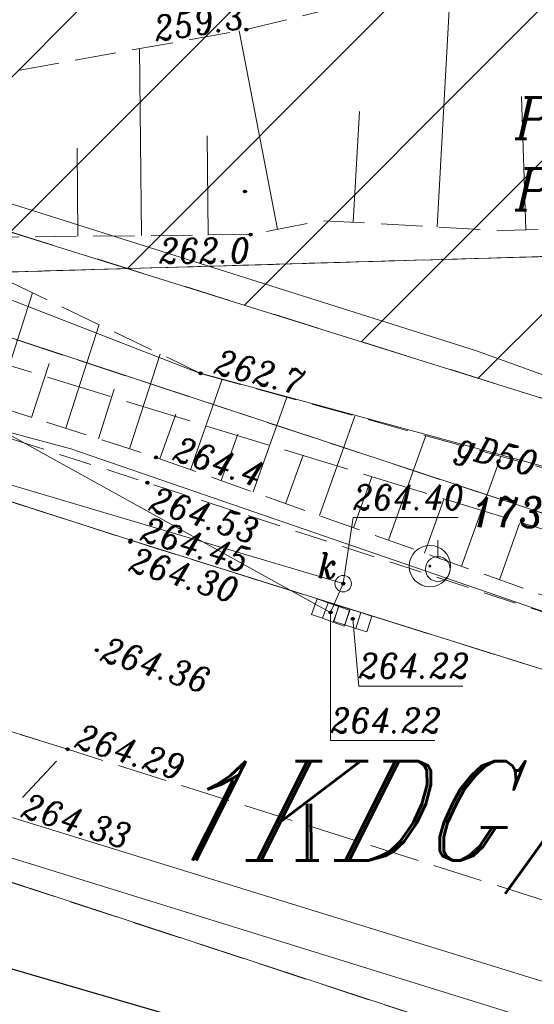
# Model space of a CAD drawing. Header units: metres. Extents: x 7435600 to 7436400, y 5537603 to 5538250.
# Tile 13 of 43: x 7435892 to 7435907, y 5537958 to 5537988. Entities that reach past the tile are written whole.
import ezdxf
from ezdxf.enums import TextEntityAlignment as Align

# ---------------------------------------------------------------- set-up
doc = ezdxf.new("R2010")
doc.units = ezdxf.units.M
doc.header["$MEASUREMENT"] = 0
for name, pattern in [('1.4_1.4', [2.8, 1.4, -1.4]), ('1.5_0.5', [2, 1.5, -0.5]), ('218-500', [1, 0.5, -0.5]), ('219-500', [0]), ('mz1.0_0.5', [1.5, 1, -0.5]), ('mz1.25_0.5', [1.75, 1.25, -0.5]), ('mz2.0_0.5', [2.5, 2, -0.5])]:
    doc.linetypes.add(name, pattern=pattern)
doc.layers.get('0').update_dxf_attribs({"color": 2, "linetype": 'CONTINUOUS', "lineweight": 5})
doc.layers.add('!ramka', color=2, linetype='CONTINUOUS', lineweight=0)
doc.layers.add('BUIB02_02', color=7, linetype='CONTINUOUS', lineweight=0)
for name, color, linetype in [('000 Inne (niezydentyfikowane)', 7, 'CONTINUOUS'), ('121-Punkt osnowy szczegółowej', 7, 'CONTINUOUS'), ('131-Punkt osnowy pomiarowej', 7, 'CONTINUOUS'), ('131-Punkt osnowy pomiarowej-Atr103', 7, 'CONTINUOUS'), ('140-Punkty robocze', 7, 'CONTINUOUS'), ('209-Opis konturu klasyfikacyjnego', 7, 'CONTINUOUS'), ('210-Oznaczenie użytku', 7, 'CONTINUOUS'), ('217-Granica konturu klasyfikcyjnego', 7, 'CONTINUOUS'), ('218-Granica użytku', 7, 'CONTINUOUS'), ('219-Linia granicy', 7, 'CONTINUOUS'), ('312-Budynek (powierzchnia)', 7, 'CONTINUOUS'), ('403-Punkt określonej wysokości', 7, 'CONTINUOUS'), ('995-Tekst dodatkowy duży', 7, 'CONTINUOUS'), ('chodnik (powierzchnia)', 7, 'CONTINUOUS'), ('jezdnia (powierzchnia)', 7, 'CONTINUOUS'), ('kratka ściekowa (punkt)', 7, 'CONTINUOUS'), ('krawężnik (linia)', 7, 'CONTINUOUS'), ('Miejsce błędu lub ostrzeżenia po kontroli', 7, 'CONTINUOUS'), ('ogrodzenie trwałe (linia)', 7, 'CONTINUOUS'), ('przewód gazowy (linia)', 7, 'CONTINUOUS'), ('przewód gazowy (linia)-Atr1', 7, 'CONTINUOUS'), ('przewód kanalizacyjny (linia)', 7, 'CONTINUOUS'), ('przewód telekomunikacyjny (linia)', 7, 'CONTINUOUS'), ('przewód telekomunikacyjny - projektowany lub w budowie (linia) - ob. projektowany', 7, 'CONTINUOUS'), ('punkt o określonej wysokości (sieć kanalizacyjna)', 7, 'CONTINUOUS'), ('punkt o określonej wysokości (sieć kanalizacyjna)-Atr2', 7, 'CONTINUOUS'), ('punkt wysokościowy naturalny', 7, 'CONTINUOUS'), ('punkt wysokościowy naturalny-Atr2', 7, 'CONTINUOUS'), ('punkt wysokościowy sztuczny', 7, 'CONTINUOUS'), ('punkt wysokościowy sztuczny-Atr2', 7, 'CONTINUOUS'), ('skarpa nieumocniona (powierzchnia)', 7, 'CONTINUOUS'), ('Strefa zalewowa', 7, 'CONTINUOUS'), ('właz okrągły - siec kanalizacyjna (punkt)', 7, 'CONTINUOUS'), ('właz okrągły - siec kanalizacyjna (punkt)-Atr17', 7, 'CONTINUOUS')]:
    doc.layers.add(name, color=color, linetype=linetype)
doc.styles.get("Standard").update_dxf_attribs({"font": 'italic_1250.shx', "width": 0.75})
doc.linetypes.add('902-500', pattern='A,3.75,0,[1,ksztalty.shx,S=0.5,R=0,X=0,Y=0],3.75', length=7.5)

# ---------------------------------------------------------------- blocks, each defined once
blk = doc.blocks.new('US05')
at = {"color": 0, "linetype": 'Continuous', "lineweight": 13}
for p, q in [((-0.525, -0.25), (-0.525, 0.25)), ((-0.525, 0.25), (-0.175, 0.25)), ((-0.175, -0.25), (-0.175, 0.25)), ((-0.175, 0.25), (0.175, 0.25)), ((0.175, -0.25), (0.175, 0.25)), ((0.175, 0.25), (0.525, 0.25)), ((0.525, -0.25), (0.525, 0.25)), ((-0.525, -0.25), (-0.175, -0.25)), ((-0.175, -0.25), (0.175, -0.25)), ((0.175, -0.25), (0.525, -0.25))]:
    blk.add_line(p, q, dxfattribs=at)
blk = doc.blocks.new('121')
at = {"linetype": 'Continuous', "lineweight": 13}
h = blk.add_hatch(color=0, dxfattribs=at)
edge = h.paths.add_edge_path()
edge.add_arc((0, 0), 0.045, 0, 360)
at = {"color": 0, "linetype": 'Continuous', "lineweight": 13}
blk.add_circle((0, 0), 0.625, dxfattribs=at)
blk = doc.blocks.new('131')
at = {"color": 0, "linetype": 'Continuous', "lineweight": 13}
blk.add_line((0, 0.375), (0, 0.875), dxfattribs=at)
blk.add_circle((0, 0), 0.375, dxfattribs=at)
blk = doc.blocks.new('US22')
at = {"color": 0, "linetype": 'Continuous', "lineweight": 13}
blk.add_circle((0, 0), 0.25, dxfattribs=at)
blk = doc.blocks.new('PW02')
at = {"linetype": 'Continuous', "lineweight": 13}
h = blk.add_hatch(color=0, dxfattribs=at)
edge = h.paths.add_edge_path()
edge.add_arc((0, 0), 0.045, 0, 360)
blk = doc.blocks.new('PW01')
at = {"linetype": 'Continuous', "lineweight": 13}
h = blk.add_hatch(color=0, dxfattribs=at)
edge = h.paths.add_edge_path()
edge.add_arc((0, 0), 0.045, 0, 360)
blk = doc.blocks.new('PIKIETA')
at = {"color": 0}
blk.add_circle((0, 0), 0.045, dxfattribs=at)
blk = doc.blocks.new('801')
at = {"linetype": 'Continuous', "lineweight": 13}
h = blk.add_hatch(color=0, dxfattribs=at)
edge = h.paths.add_edge_path()
edge.add_arc((0, 0), 0.045, 0, 360)

msp = doc.modelspace()

# ---------------------------------------------------------------- hatches: boundary and pattern name
at = {"layer": 'BUIB02_02', "linetype": 'Continuous', "lineweight": 5}
h = msp.add_hatch(dxfattribs=at)
h.set_pattern_fill('HATCH', color=5, style=0, pattern_type=2)
h.set_pattern_definition([(45, (7435931.3295, 5538016.6377), (-2.3199, 2.3199), [])])
h.paths.add_polyline_path([(7435942.54, 5537965.49), (7435954.01, 5537962), (7435954.69, 5537968.64), (7435954.49, 5537974.2), (7435954.23, 5537982.09), (7435956.08, 5537987.17), (7435961.38, 5537997.59), (7435952.34, 5538001.86), (7435946.24, 5538003.48), (7435940.13, 5538005.1), (7435932.04, 5538005.74), (7435931.4, 5538003.98), (7435917.25, 5538005.01), (7435904.32, 5538006.05), (7435898.91, 5538006.81), (7435882.32, 5538006.34), (7435877.4, 5538003.99), (7435867.3, 5537999.62), (7435862.82, 5537995.58), (7435859.81, 5537991.37), (7435864.71, 5537989.81)])

# ---------------------------------------------------------------- linework, layer by layer
at = {"layer": '!ramka', "color": 251, "linetype": 'Continuous', "lineweight": 13}
msp.add_3dface([(7435692.445, 5538052.761), (7436192.445, 5538052.761), (7436192.445, 5537747.761), (7435692.445, 5537747.761)], dxfattribs=at)
at = {"layer": '000 Inne (niezydentyfikowane)', "color": 251, "linetype": 'Continuous', "lineweight": 13, "flags": 128}
for points in [[(7435904.39, 5537981.59), (7435904.8, 5537989.07)], [(7435899.56, 5537981.52), (7435898.4, 5537987.51)], [(7435895.45, 5537981.33), (7435895.39, 5537986.97)], [(7435907.07, 5537981.5), (7435906.94, 5537985.53)], [(7435901.85, 5537981.73), (7435902.04, 5537985.08)], [(7435897.47, 5537981.35), (7435897.44, 5537984.34)], [(7435893.53, 5537981.31), (7435893.51, 5537983.97)], [(7435891.06, 5537976.19), (7435892.16, 5537979.6)], [(7435893.16, 5537975.51), (7435894.17, 5537978.64)], [(7435895.09, 5537974.89), (7435896.02, 5537977.75)], [(7435892.13, 5537975.84), (7435892.66, 5537977.47)], [(7435896.93, 5537974.26), (7435897.89, 5537976.99)], [(7435894.15, 5537975.19), (7435894.63, 5537976.69)], [(7435898.83, 5537973.59), (7435899.85, 5537976.45)], [(7435896.01, 5537974.59), (7435896.49, 5537975.94)], [(7435900.83, 5537972.88), (7435901.9, 5537975.88)], [(7435897.86, 5537973.93), (7435898.36, 5537975.33)], [(7435902.92, 5537972.13), (7435904.05, 5537975.29)], [(7435899.81, 5537973.23), (7435900.34, 5537974.7)], [(7435905.13, 5537971.35), (7435906.31, 5537974.66)], [(7435901.86, 5537972.51), (7435902.41, 5537974.05)], [(7435904.01, 5537971.74), (7435904.59, 5537973.36)], [(7435906.27, 5537970.94), (7435906.88, 5537972.64)]]:
    msp.add_lwpolyline(points, dxfattribs=at)
at = {"layer": '217-Granica konturu klasyfikcyjnego', "color": 3, "linetype": '1.5_0.5', "lineweight": 13, "flags": 128}
for points in [[(7435885.95, 5537980.07), (7435926, 5537981.23)], [(7435926, 5537981.23), (7435885.95, 5537980.07)], [(7435885.95, 5537980.07), (7435920.83, 5537968.58)], [(7435917.53, 5537953.28), (7435887.88, 5537962.99)]]:
    msp.add_lwpolyline(points, dxfattribs=at)
at = {"layer": '218-Granica użytku', "color": 3, "linetype": '218-500', "lineweight": 13, "flags": 128}
for points in [[(7435885.95, 5537980.07), (7435926, 5537981.23)], [(7435926, 5537981.23), (7435885.95, 5537980.07)]]:
    msp.add_lwpolyline(points, dxfattribs=at)
at = {"layer": '219-Linia granicy', "color": 96, "linetype": '219-500', "lineweight": 13, "flags": 128}
for points in [[(7435920.83, 5537968.58), (7435885.95, 5537980.07)], [(7435917.53, 5537953.28), (7435887.88, 5537962.99)]]:
    msp.add_lwpolyline(points, dxfattribs=at)
at = {"layer": '312-Budynek (powierzchnia)', "color": 251, "linetype": 'Continuous', "lineweight": 25, "flags": 128}
msp.add_lwpolyline([(7435889.28, 5537959.84), (7435903.03, 5537955.84)], dxfattribs=at)
at = {"layer": 'chodnik (powierzchnia)', "color": 251, "linetype": 'mz1.0_0.5', "lineweight": 13, "flags": 128}
msp.add_lwpolyline([(7435854.62, 5537987.38), (7435875.4, 5537980.86), (7435876.13, 5537980.13), (7435895.63, 5537973.87), (7435920.13, 5537965.87), (7435933.25, 5537961.79), (7435947.66, 5537957.24), (7435949.05, 5537956.84), (7435948.59, 5537955.3), (7435932.89, 5537960.3), (7435919.95, 5537964.35), (7435895.13, 5537972.13), (7435875.07, 5537978.57), (7435853.94, 5537985.24)], close=True, dxfattribs=at)
at = {"layer": 'jezdnia (powierzchnia)', "color": 251, "linetype": '1.5_0.5', "lineweight": 13, "flags": 128}
for points in [[(7435787.98, 5537999.13), (7435812.53, 5537991.36), (7435837.49, 5537983.4), (7435851.56, 5537978.92), (7435872.9, 5537972.2), (7435884.62, 5537968.52), (7435893.22, 5537965.82), (7435917.63, 5537958.09), (7435931.26, 5537953.8), (7435946.49, 5537948.88), (7435956.04, 5537945.83), (7435981.79, 5537937.53), (7436000.26, 5537931.81), (7436006.5, 5537929.57), (7436018.45, 5537924.52), (7436030.52, 5537919.43), (7436040.91, 5537915.64), (7436044.65, 5537914.31), (7436047.5, 5537913.32), (7436048.48, 5537913.11), (7436051.09, 5537912.8), (7436055.46, 5537912.3), (7436060.57, 5537911.81), (7436062.36, 5537911.5), (7436063.03, 5537911.36), (7436070.16, 5537909.02), (7436075.77, 5537907.07), (7436087.88, 5537902.7), (7436092.65, 5537900.86), (7436104.8, 5537895.98), (7436111.99, 5537892.99), (7436117.36, 5537890.77), (7436120.52, 5537889.46), (7436121.95, 5537888.81), (7436122.58, 5537888.36), (7436123.09, 5537887.94), (7436123.7, 5537887.23), (7436124.27, 5537886.43), (7436124.63, 5537885.44), (7436124.96, 5537883.49), (7436124.82, 5537882.04), (7436132.59, 5537891.94), (7436128.79, 5537893.6), (7436127.56, 5537894.18), (7436120.05, 5537897.35), (7436109.2, 5537901.85), (7436098.73, 5537906.14), (7436090.27, 5537909.41), (7436082.51, 5537912.25), (7436078.14, 5537913.79), (7436065.14, 5537918.22), (7436053.81, 5537921.98), (7436047.55, 5537924.02), (7436039.35, 5537926.69), (7436033.49, 5537928.6), (7436025.95, 5537930.99), (7436016.54, 5537933.92), (7436002.02, 5537938.44), (7435996.37, 5537940.2), (7435994.48, 5537940.74), (7435983.95, 5537944.1), (7435976.31, 5537946.5), (7435971.56, 5537947.96), (7435963.8, 5537950.41), (7435957.25, 5537952.56), (7435948.59, 5537955.3), (7435932.89, 5537960.3), (7435919.95, 5537964.35), (7435895.13, 5537972.13), (7435875.07, 5537978.57), (7435853.94, 5537985.24), (7435845.26, 5537987.99), (7435839.58, 5537989.79), (7435830.87, 5537992.55), (7435814.74, 5537997.65), (7435806.05, 5538000.41), (7435789.9, 5538005.53), (7435788.87, 5538002.22)], [(7435884.46, 5537965.94), (7435884.18, 5537964.74), (7435886.17, 5537960.77), (7435888.32, 5537964.66), (7435891.34, 5537963.82), (7435893.22, 5537965.82), (7435884.62, 5537968.52)]]:
    msp.add_lwpolyline(points, close=True, dxfattribs=at)
at = {"layer": 'krawężnik (linia)', "color": 251, "linetype": 'Continuous', "lineweight": 13, "flags": 128}
for points in [[(7436002.02, 5537938.44), (7435996.37, 5537940.2), (7435994.48, 5537940.74), (7435983.95, 5537944.1), (7435976.31, 5537946.5), (7435971.56, 5537947.96), (7435963.8, 5537950.41), (7435957.25, 5537952.56), (7435948.59, 5537955.3), (7435932.89, 5537960.3), (7435919.95, 5537964.35), (7435895.13, 5537972.13), (7435875.07, 5537978.57), (7435853.94, 5537985.24), (7435845.26, 5537987.99), (7435839.58, 5537989.79), (7435830.87, 5537992.55), (7435814.74, 5537997.65), (7435806.05, 5538000.41), (7435789.9, 5538005.53)], [(7435971.56, 5537947.96), (7435963.8, 5537950.41), (7435957.25, 5537952.56), (7435948.59, 5537955.3), (7435932.89, 5537960.3), (7435919.95, 5537964.35), (7435895.13, 5537972.13), (7435875.07, 5537978.57), (7435853.94, 5537985.24), (7435845.26, 5537987.99), (7435839.58, 5537989.79), (7435830.87, 5537992.55), (7435814.74, 5537997.65), (7435806.05, 5538000.41), (7435789.9, 5538005.53)], [(7435891.34, 5537963.82), (7435915.51, 5537956.36)]]:
    msp.add_lwpolyline(points, dxfattribs=at)
at = {"layer": 'Miejsce błędu lub ostrzeżenia po kontroli', "color": 214, "linetype": '1.4_1.4', "lineweight": 13, "flags": 128}
msp.add_lwpolyline([(7435864.71, 5537989.81), (7435942.54, 5537965.49), (7435943.23, 5537978.91), (7435942.54, 5537990.26), (7435945.25, 5538001.25), (7435946.24, 5538003.48)], dxfattribs=at)
at = {"layer": 'ogrodzenie trwałe (linia)', "color": 251, "linetype": '902-500', "lineweight": 13, "flags": 128}
msp.add_lwpolyline([(7435889.97, 5537959.64), (7435890.95, 5537962.71), (7435915.06, 5537955.25), (7435915.51, 5537956.36), (7435930.62, 5537951.49), (7435928.4, 5537949.53), (7435925.46, 5537947.76), (7435919.27, 5537942.81), (7435911.22, 5537935.81)], dxfattribs=at)
at = {"layer": 'przewód gazowy (linia)', "color": 40, "linetype": 'Continuous', "lineweight": 13, "flags": 128}
msp.add_lwpolyline([(7435880.89, 5537963.96), (7435883.95, 5537972.34), (7435887.5, 5537980.94), (7435897.16, 5537977.2), (7435909.28, 5537973.9), (7435920.44, 5537970.29), (7435935.61, 5537965.46), (7435943.65, 5537961.27)], dxfattribs=at)
at = {"layer": 'przewód kanalizacyjny (linia)', "color": 34, "linetype": 'Continuous', "lineweight": 13, "flags": 128}
for points in [[(7435901.17, 5537969.95), (7435877.73, 5537982.9)], [(7435878.09, 5537982.92), (7435881.02, 5537976.9), (7435901.55, 5537970.82), (7435901.17, 5537969.95)]]:
    msp.add_lwpolyline(points, dxfattribs=at)
at = {"layer": 'przewód telekomunikacyjny (linia)', "color": 30, "linetype": 'Continuous', "lineweight": 13, "flags": 128}
for points in [[(7435792.809, 5538009.551), (7435823.4, 5538000.98), (7435844.9, 5537995.05), (7435859.43, 5537991.36), (7435877.61, 5537986.68), (7435905.58, 5537977.85), (7435931.13, 5537968.62), (7435943.75, 5537963.85)], [(7435792.497, 5538007.835), (7435807.14, 5538003.12), (7435822.56, 5537997.87), (7435839.31, 5537991.93), (7435853.13, 5537987.32), (7435867.39, 5537983.93), (7435875.26, 5537981.09), (7435883.45, 5537977.54), (7435893.32, 5537974.89), (7435908.33, 5537969.73), (7435932.08, 5537961.56), (7435943.53, 5537958.19), (7435981.13, 5537946.12)]]:
    msp.add_lwpolyline(points, dxfattribs=at)
at = {"layer": 'przewód telekomunikacyjny - projektowany lub w budowie (linia) - ob. projektowany', "color": 30, "linetype": 'mz2.0_0.5', "lineweight": 13, "flags": 128}
msp.add_lwpolyline([(7435792.843, 5538009.737), (7435824.83, 5537998.33), (7435855.01, 5537989.2), (7435890.63, 5537977.66), (7435960.78, 5537956.17), (7435995.22, 5537944.87), (7436035.99, 5537931.9), (7436029.28, 5537911.61)], dxfattribs=at)
at = {"layer": 'punkt o określonej wysokości (sieć kanalizacyjna)-Atr2', "color": 251, "lineweight": 13, "flags": 128}
for points in [[(7435901.55, 5537970.82), (7435901.85, 5537972.82), (7435905.023, 5537972.82)], [(7435901.17, 5537969.95), (7435901.17, 5537966.08), (7435904.316, 5537966.08)], [(7435901.84, 5537969.76), (7435902.02, 5537967.73), (7435905.166, 5537967.73)]]:
    msp.add_lwpolyline(points, dxfattribs=at)
at = {"layer": 'skarpa nieumocniona (powierzchnia)', "color": 251, "linetype": 'mz1.25_0.5', "lineweight": 13, "flags": 128}
for points in [[(7435908.09, 5537989.88), (7435916.04, 5537988.81), (7435928.34, 5537986.72), (7435937.23, 5537984.52), (7435941.4, 5537981.53), (7435942.93, 5537978.96), (7435943.18, 5537976.3), (7435942.89, 5537972.61), (7435939.93, 5537966.62), (7435938.01, 5537967.3), (7435938.26, 5537969.21), (7435939.21, 5537972.9), (7435938.72, 5537976.85), (7435939.77, 5537980.8), (7435934.75, 5537982.35), (7435930.29, 5537980.6), (7435924.31, 5537982.05), (7435906.36, 5537981.48), (7435900.92, 5537981.78), (7435898.75, 5537981.36), (7435888.69, 5537981.26), (7435876.21, 5537983.54), (7435898.62, 5537987.55)], [(7435897.24, 5537977.17), (7435922.18, 5537970.28), (7435938.26, 5537969.21), (7435938.01, 5537967.3), (7435933.32, 5537961.98), (7435920.19, 5537965.99), (7435895.89, 5537974.63), (7435876.26, 5537980.96), (7435876.21, 5537983.54), (7435888.69, 5537981.26)]]:
    msp.add_lwpolyline(points, close=True, dxfattribs=at)
at = {"layer": 'Strefa zalewowa', "color": 5, "linetype": 'Continuous', "lineweight": 13, "flags": 128}
for points in [[(7435954.01, 5537962), (7435954.69, 5537968.64), (7435954.49, 5537974.2), (7435954.23, 5537982.09), (7435956.08, 5537987.17), (7435961.38, 5537997.59), (7435952.34, 5538001.86), (7435946.24, 5538003.48), (7435940.13, 5538005.1), (7435932.04, 5538005.74), (7435931.4, 5538003.98), (7435917.25, 5538005.01), (7435904.32, 5538006.05), (7435898.91, 5538006.81), (7435882.32, 5538006.34), (7435877.4, 5538003.99), (7435867.3, 5537999.62), (7435862.82, 5537995.58), (7435859.81, 5537991.37), (7435864.71, 5537989.81), (7435942.54, 5537965.49)], [(7435954.01, 5537962), (7435954.69, 5537968.64), (7435954.49, 5537974.2), (7435954.23, 5537982.09), (7435956.08, 5537987.17), (7435961.38, 5537997.59), (7435952.34, 5538001.86), (7435946.24, 5538003.48), (7435940.13, 5538005.1), (7435932.04, 5538005.74), (7435931.4, 5538003.98), (7435917.25, 5538005.01), (7435904.32, 5538006.05), (7435898.91, 5538006.81), (7435882.32, 5538006.34), (7435877.4, 5538003.99), (7435867.3, 5537999.62), (7435862.82, 5537995.58), (7435859.81, 5537991.37), (7435864.71, 5537989.81), (7435942.54, 5537965.49), (7435954.01, 5537962)], [(7435954.01, 5537962), (7435954.69, 5537968.64), (7435954.49, 5537974.2), (7435954.23, 5537982.09), (7435956.08, 5537987.17), (7435961.38, 5537997.59), (7435952.34, 5538001.86), (7435946.24, 5538003.48), (7435940.13, 5538005.1), (7435932.04, 5538005.74), (7435931.4, 5538003.98), (7435917.25, 5538005.01), (7435904.32, 5538006.05), (7435898.91, 5538006.81), (7435882.32, 5538006.34), (7435877.4, 5538003.99), (7435867.3, 5537999.62), (7435862.82, 5537995.58), (7435859.81, 5537991.37), (7435864.71, 5537989.81), (7435942.54, 5537965.49), (7435954.01, 5537962)]]:
    msp.add_lwpolyline(points, close=True, dxfattribs=at)

# ---------------------------------------------------------------- block references
at = {"layer": '121-Punkt osnowy szczegółowej', "color": 251, "linetype": 'Continuous', "lineweight": 13, "rotation": 359.986}
msp.add_blockref('121', (7435904.17, 5537971.35), dxfattribs=at)
at = {"layer": '131-Punkt osnowy pomiarowej', "color": 251, "linetype": 'Continuous', "lineweight": 13}
msp.add_blockref('131', (7435904.41, 5537971.26), dxfattribs=at)
at = {"layer": '140-Punkty robocze', "color": 1, "linetype": 'Continuous', "lineweight": 13}
for p in [(7435898.62, 5537987.55), (7435898.58, 5537982.66), (7435898.75, 5537981.36), (7435897.24, 5537977.17), (7435895.89, 5537974.63), (7435895.63, 5537973.87), (7435895.11, 5537972.08), (7435895.13, 5537972.13), (7435901.55, 5537970.82), (7435901.17, 5537969.95), (7435901.84, 5537969.76), (7435894.1, 5537968.81), (7435893.22, 5537965.82)]:
    msp.add_blockref('PIKIETA', p, dxfattribs=at)
at = {"layer": '403-Punkt określonej wysokości', "color": 251, "linetype": 'Continuous', "lineweight": 13}
for p in [(7435898.62, 5537987.55), (7435898.58, 5537982.66), (7435898.75, 5537981.36), (7435897.24, 5537977.17), (7435895.89, 5537974.63), (7435895.63, 5537973.87), (7435895.11, 5537972.08), (7435895.13, 5537972.13), (7435901.55, 5537970.82), (7435901.17, 5537969.95), (7435901.84, 5537969.76), (7435894.1, 5537968.81), (7435893.22, 5537965.82)]:
    msp.add_blockref('801', p, dxfattribs=at)
at = {"layer": 'kratka ściekowa (punkt)', "color": 251, "linetype": 'Continuous', "lineweight": 13}
for p, rotation in [((7435901.17, 5537969.95), 340.083), ((7435901.84, 5537969.76), 342.626)]:
    msp.add_blockref('US05', p, dxfattribs=dict(at, rotation=rotation))
at = {"layer": 'punkt o określonej wysokości (sieć kanalizacyjna)', "color": 34, "linetype": 'Continuous', "lineweight": 13}
for p in [(7435901.55, 5537970.82), (7435901.17, 5537969.95), (7435901.84, 5537969.76)]:
    msp.add_blockref('PW01', p, dxfattribs=at)
at = {"layer": 'punkt wysokościowy naturalny', "color": 251, "linetype": 'Continuous', "lineweight": 13}
for p in [(7435898.62, 5537987.55), (7435898.75, 5537981.36), (7435897.24, 5537977.17), (7435895.89, 5537974.63)]:
    msp.add_blockref('PW01', p, dxfattribs=at)
at = {"layer": 'punkt wysokościowy sztuczny', "color": 251, "linetype": 'Continuous', "lineweight": 13}
for p in [(7435895.63, 5537973.87), (7435895.11, 5537972.08), (7435895.13, 5537972.13), (7435894.1, 5537968.81), (7435893.22, 5537965.82)]:
    msp.add_blockref('PW02', p, dxfattribs=at)
at = {"layer": 'właz okrągły - siec kanalizacyjna (punkt)', "color": 251, "linetype": 'Continuous', "lineweight": 13}
msp.add_blockref('US22', (7435901.55, 5537970.82), dxfattribs=at)

# ---------------------------------------------------------------- texts
at = {"layer": '131-Punkt osnowy pomiarowej-Atr103', "color": 251, "lineweight": 13, "width": 0.9}
msp.add_text('173.121-2659', height=0.9, dxfattribs=at).set_placement((7435905.41, 5537972.26), align=Align.BOTTOM_LEFT)
at = {"layer": '209-Opis konturu klasyfikacyjnego', "color": 96, "linetype": 'Continuous', "lineweight": 13, "width": 0.9}
msp.add_text('PsIV', height=1.25, dxfattribs=at).set_placement((7435906.75, 5537983.35), align=Align.TOP_LEFT)
at = {"layer": '210-Oznaczenie użytku', "color": 96, "linetype": 'Continuous', "lineweight": 13, "width": 0.9}
msp.add_text('Ps', height=1.25, dxfattribs=at).set_placement((7435906.75, 5537984.25))
at = {"layer": '995-Tekst dodatkowy duży', "color": 214, "linetype": 'Continuous', "lineweight": 13, "oblique": 15, "width": 0.9}
msp.add_text('1KDG/WS', height=3, dxfattribs=at).set_placement((7435896.18, 5537962.46))
at = {"layer": 'przewód gazowy (linia)-Atr1', "color": 251, "lineweight": 13, "width": 0.9}
msp.add_text('gD50', height=0.75, rotation=-15.231, dxfattribs=at).set_placement((7435905.02, 5537975.06), align=Align.MIDDLE_LEFT)
at = {"layer": 'punkt o określonej wysokości (sieć kanalizacyjna)-Atr2', "color": 34, "lineweight": 13, "width": 0.9}
for s, p in [('264.40', (7435901.85, 5537972.828)), ('264.22', (7435902.02, 5537967.738)), ('264.22', (7435901.17, 5537966.088))]:
    msp.add_text(s, height=0.75, dxfattribs=at).set_placement(p, align=Align.BOTTOM_LEFT)
at = {"layer": 'punkt wysokościowy naturalny-Atr2', "color": 251, "lineweight": 13, "width": 0.9}
for s, rotation, p in [('259.3', 8.7, (7435895.89, 5537987.19)), ('262.0', 0.372, (7435895.99, 5537980.49)), ('262.7', -14.427, (7435897.61, 5537977.18)), ('264.4', -18.083, (7435896.36, 5537974.57))]:
    msp.add_text(s, height=0.75, rotation=rotation, dxfattribs=at).set_placement(p)
at = {"layer": 'punkt wysokościowy sztuczny-Atr2', "color": 251, "lineweight": 9, "width": 0.9}
for s, rotation, p in [('264.53', -18.083, (7435895.64, 5537973.05)), ('264.45', 342.596, (7435895.38, 5537972.14)), ('264.30', 342.596, (7435895.03, 5537971.22)), ('264.36', -17.572, (7435894.18, 5537968.51)), ('264.29', -17.572, (7435893.4, 5537965.89)), ('264.33', -17.153, (7435891.78, 5537963.79))]:
    msp.add_text(s, height=0.75, rotation=rotation, dxfattribs=at).set_placement(p)
at = {"layer": 'właz okrągły - siec kanalizacyjna (punkt)-Atr17', "color": 251, "lineweight": 13, "width": 0.9}
msp.add_text('k', height=0.75, dxfattribs=at).set_placement((7435900.79, 5537970.99))

doc.saveas('drawing.dxf')
